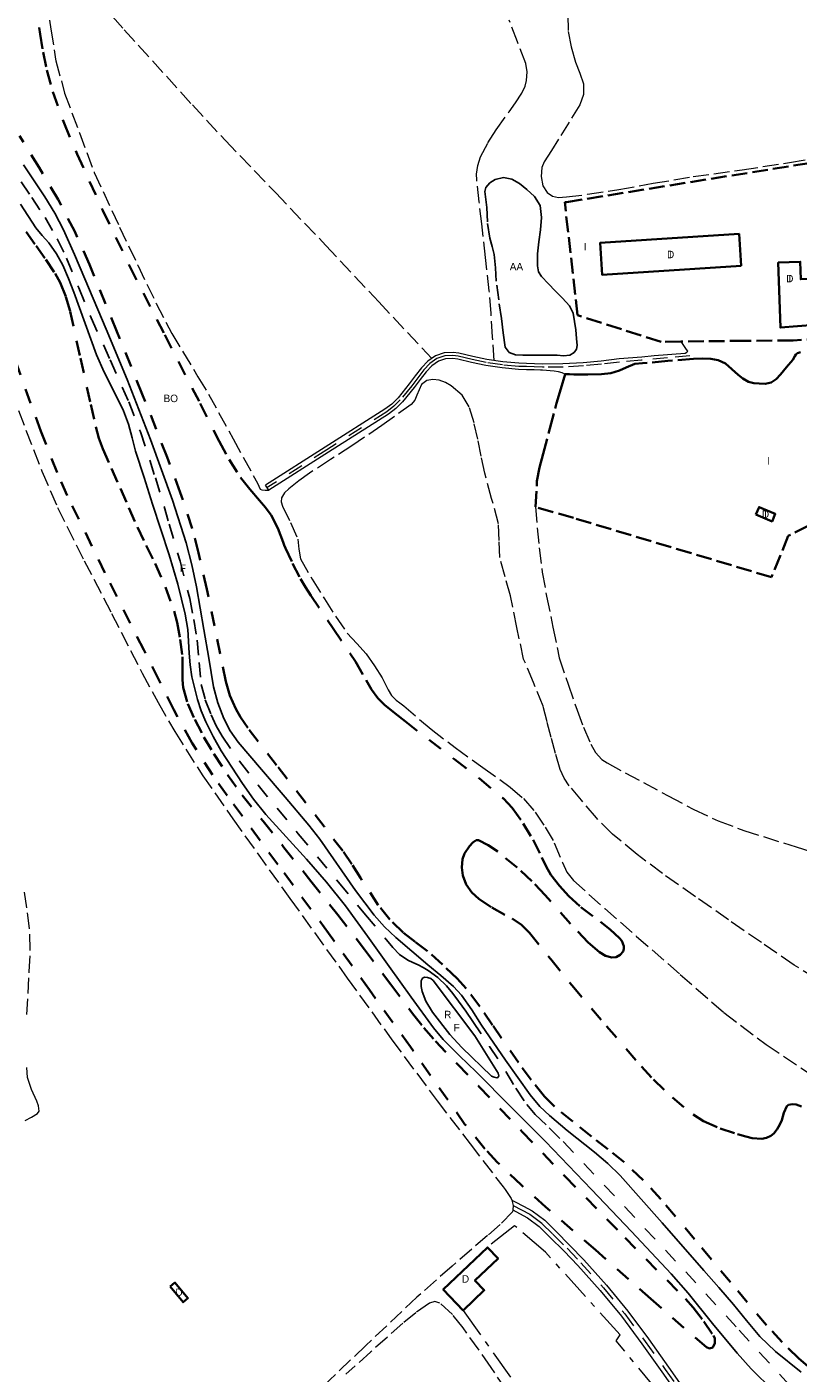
# Model space of a CAD drawing. Header units: metres. Extents: x 397317 to 400830, y 4588008 to 4590370.
# Tile 23 of 88: x 398199 to 398457, y 4588727 to 4589177. Entities that reach past the tile are written whole.
import ezdxf
from ezdxf.enums import TextEntityAlignment as Align

# ---------------------------------------------------------------- set-up
doc = ezdxf.new("R2010")
doc.units = ezdxf.units.M
doc.header["$MEASUREMENT"] = 0
for name, pattern in [('bt5mv20_filat', [17.375, 10, -2.75, 1.875, -2.75]), ('bt5mv20_nopinta', [10, 5, -5]), ('bt5mv20_tlin1', [7, 5.25, -1.75])]:
    doc.linetypes.add(name, pattern=pattern)
for name, color, linetype, lineweight in [('ARB01_CN', 7, 'Continuous', 15), ('ARB01_LN', 7, 'Continuous', 15), ('COB01_CN', 7, 'Continuous', 15), ('COB01_LN', 7, 'Continuous', 15), ('EDI01_CN', 7, 'Continuous', 15), ('EDI01_LN', 7, 'Continuous', 15), ('FLU06_LN', 7, 'Continuous', 15), ('ILL01_CN', 7, 'Continuous', 15), ('ILL01_LN', 7, 'Continuous', 15), ('MAI01_CN', 7, 'Continuous', 15), ('MAI01_LN', 7, 'Continuous', 15), ('PAR01_LN', 7, 'Continuous', 15), ('RAM01_CN', 7, 'Continuous', 15), ('TAN02_LN', 7, 'Continuous', 15), ('VIA16_LN', 7, 'Continuous', 15), ('VIA19_LN', 7, 'Continuous', 15)]:
    doc.layers.add(name, color=color, linetype=linetype, lineweight=lineweight)
doc.styles.add('034', font='txt')

msp = doc.modelspace()

# ---------------------------------------------------------------- linework, layer by layer
at = {"layer": 'ARB01_LN', "color": 3, "linetype": 'bt5mv20_nopinta', "lineweight": 25}
msp.add_polyline3d([(398354.14, 4589106.46, 130.73), (398353.27, 4589111.98, 130.65), (398353.1, 4589116.78, 130.73), (398352.75, 4589119.48, 130.96), (398352.48, 4589122.15, 131.59), (398352.79, 4589123.43, 132.07), (398354.08, 4589124.99, 132.88), (398355.88, 4589126.17, 133.65), (398358.71, 4589126.81, 134.54), (398361.45, 4589126.2, 135.43), (398364.03, 4589124.75, 136.7), (398366.47, 4589122.81, 137.98), (398369.06, 4589120.41, 138.92), (398370.92, 4589117.45, 139.27), (398371.38, 4589113.37, 139.19), (398371.03, 4589109.28, 139.11), (398370.52, 4589105.24, 139.09), (398370.04, 4589101.2, 139.06), (398370.01, 4589097.2, 139.01), (398370.43, 4589095.28, 138.98), (398371.42, 4589093.62, 138.95), (398373.72, 4589091.18, 138.91), (398376.03, 4589088.82, 138.87), (398378.4, 4589086.37, 138.72), (398380.76, 4589083.9, 138.4), (398381.96, 4589081.43, 138.02), (398382.46, 4589078.62, 137.53), (398382.89, 4589075.79, 136.97), (398383.12, 4589072.96, 136.38), (398383.31, 4589070.56, 135.84), (398383.08, 4589069.38, 135.56), (398382.3, 4589068.24, 135.3), (398380.92, 4589067.35, 135), (398378.78, 4589067.13, 134.56), (398376.61, 4589067.29, 134.13), (398372.09, 4589067.28, 133.36), (398367.58, 4589067.29, 132.49), (398365.15, 4589067.33, 131.86), (398362.74, 4589067.44, 131.21), (398360.55, 4589068.21, 130.6), (398359.28, 4589070, 130.05), (398358.62, 4589074.81, 129.81), (398357.96, 4589079.61, 130.07), (398357.1, 4589085.84, 130.16), (398356.25, 4589092.08, 130.27), (398356.01, 4589096.56, 130.53), (398355.52, 4589101, 130.73), (398354.83, 4589103.73, 130.73), (398354.14, 4589106.46, 130.73)], dxfattribs=at)
at = {"layer": 'COB01_LN', "color": 92, "linetype": 'bt5mv20_nopinta', "lineweight": 35}
for points in [[(398201.88, 4589186.93, 128.4), (398203.52, 4589174.79, 128.36), (398204.54, 4589168.74, 128.36), (398205.83, 4589162.73, 128.35), (398207.84, 4589155.51, 128.34), (398211.59, 4589144.95, 128.34), (398215.97, 4589134.62, 128.33), (398224.57, 4589115.72, 128.31), (398233.58, 4589097.04, 128.29), (398245.27, 4589074.09, 128.23), (398257.1, 4589051.21, 128.13), (398263.45, 4589038.59, 128.02), (398266.83, 4589032.39, 127.93), (398270.61, 4589026.41, 127.82), (398273.75, 4589022.46, 127.66), (398277.04, 4589018.64, 127.5), (398279.02, 4589016.29, 127.46), (398280.88, 4589013.82, 127.45), (398283.09, 4589009.38, 127.45), (398284.89, 4589004.76, 127.45), (398285.29, 4589003.76, 127.45), (398285.7, 4589002.77, 127.45), (398288.06, 4588997.56, 127.45), (398290.72, 4588992.5, 127.45), (398292.42, 4588989.67, 127.45), (398294.2, 4588986.89, 127.45), (398301.65, 4588975.81, 127.41), (398309.14, 4588964.77, 127.34), (398312.7, 4588958.51, 127.3), (398314.51, 4588955.4, 127.27), (398316.66, 4588952.5, 127.25), (398318.79, 4588950.34, 127.24), (398322.28, 4588947.46, 127.24), (398325.85, 4588944.68, 127.24), (398342.35, 4588931.99, 127.02), (398350.6, 4588925.63, 126.88), (398358.63, 4588918.91, 126.81), (398361.59, 4588915.83, 126.87), (398365.29, 4588910.59, 127.08), (398368.61, 4588905.07, 127.21), (398371.53, 4588899.19, 127.21), (398372.94, 4588896.22, 127.21), (398374.57, 4588893.37, 127.21), (398377.43, 4588889.68, 127.21), (398380.58, 4588886.25, 127.21), (398384.59, 4588882.56, 127.21), (398391.16, 4588877.61, 127.21), (398394.43, 4588875.06, 127.21), (398397.51, 4588872.24, 127.21), (398398.27, 4588871.26, 127.21), (398398.96, 4588869.48, 127.21), (398398.98, 4588868.59, 127.21), (398398.72, 4588867.77, 127.21), (398397.73, 4588866.58, 127.21), (398396.42, 4588865.86, 127.21), (398395, 4588865.72, 127.21), (398392.78, 4588866.25, 127.21), (398390.78, 4588867.45, 127.21), (398387.01, 4588870.79, 127.21), (398381.06, 4588876.98, 127.21), (398372.65, 4588886.59, 127.21), (398368.18, 4588891.31, 127.21), (398363.24, 4588895.84, 127.21), (398356.78, 4588901.15, 127.21), (398353.53, 4588903.36, 127.21), (398350.27, 4588904.94, 127.21), (398349.52, 4588904.94, 127.21), (398348.38, 4588904.19, 127.22), (398347.26, 4588902.98, 127.23), (398345.65, 4588900.54, 127.27)], [(398399.03, 4588797.21, 124.77), (398393.62, 4588801.55, 124.76), (398388.15, 4588805.8, 124.75), (398381.89, 4588810.77, 124.58), (398375.72, 4588815.88, 124.38), (398372.36, 4588819.21, 124.35), (398367.93, 4588824.78, 124.35), (398363.71, 4588830.53, 124.38), (398355.05, 4588843.04, 124.61), (398350.75, 4588849.32, 124.76), (398346.13, 4588855.39, 124.85), (398343.14, 4588858.73, 124.81), (398338.3, 4588863.38, 124.63), (398333.23, 4588867.8, 124.54), (398329.13, 4588870.91, 124.67), (398325.05, 4588874.07, 124.79), (398320.63, 4588878.43, 124.77), (398316.7, 4588883.23, 124.76), (398310.82, 4588892.37, 124.94), (398307.95, 4588896.97, 125.04), (398304.84, 4588901.41, 125.08), (398298.63, 4588909.51, 125.01), (398292.41, 4588917.6, 124.92), (398282.72, 4588930.08, 124.95), (398273.03, 4588942.57, 124.96), (398270.6, 4588946.12, 124.89), (398269.02, 4588948.96, 124.8), (398267.1, 4588953.43, 124.66), (398265.75, 4588958.08, 124.6), (398263.85, 4588967.39, 124.63), (398261.98, 4588976.69, 124.66), (398259.37, 4588988.97, 124.68), (398256.6, 4589001.22, 124.7), (398254.4, 4589009.36, 124.74), (398250.46, 4589021.37, 124.85), (398246.05, 4589033.24, 124.93), (398237.76, 4589054.33, 125), (398229.18, 4589075.29, 125.03), (398220.05, 4589097.66, 125.02), (398215.14, 4589108.68, 125), (398209.61, 4589119.4, 124.98), (398203.2, 4589130.14, 124.92), (398196.68, 4589140.79, 124.86)], [(398198.91, 4589108.58, 125.05), (398202.26, 4589103.9, 125.05), (398205.46, 4589099.33, 125.02), (398208.55, 4589094.67, 124.99), (398210.23, 4589091.66, 124.98), (398212.16, 4589086.88, 124.97), (398213.6, 4589081.91, 124.98), (398217.06, 4589066.35, 125.19)], [(398217.06, 4589066.35, 125.19), (398220.48, 4589050.79, 125.58), (398222.2, 4589043.3, 125.92), (398223.2, 4589039.6, 126.09), (398224.5, 4589036, 126.16), (398227.44, 4589029.35, 126.16), (398230.42, 4589022.73, 126.16), (398233.26, 4589016.24, 126.16), (398236.11, 4589009.76, 126.16), (398239.06, 4589003.64, 126.1), (398242.1, 4588997.55, 125.95), (398245.54, 4588989.72, 125.72), (398248.46, 4588981.64, 125.44), (398249.47, 4588977.87, 125.29), (398250.47, 4588972.13, 125.04), (398251.18, 4588966.36, 124.8), (398251.22, 4588961.22, 124.59), (398251.19, 4588958.65, 124.51), (398251.44, 4588956.09, 124.47), (398252.99, 4588950.6, 124.47), (398255.32, 4588945.35, 124.49), (398258.37, 4588939.5, 124.47), (398261.71, 4588933.85, 124.47), (398266.29, 4588926.84, 124.59), (398271.19, 4588920.08, 124.73), (398278.18, 4588911.3, 124.86), (398285.18, 4588902.53, 124.97), (398294.21, 4588891.29, 125.04), (398303.22, 4588880.04, 125.04), (398312.14, 4588868.4, 124.97), (398320.95, 4588856.67, 124.82), (398328.21, 4588846.96, 124.55), (398331.97, 4588842.21, 124.4), (398335.97, 4588837.67, 124.34), (398343.24, 4588830.05, 124.38), (398350.53, 4588822.45, 124.42), (398364.93, 4588807.41, 124.45), (398379.33, 4588792.38, 124.49), (398399.4, 4588771.89, 124.54), (398419.58, 4588751.48, 124.6), (398422.19, 4588748.58, 124.6), (398425.75, 4588743.91, 124.58), (398429.02, 4588739.15, 124.58), (398429.43, 4588738.22, 124.67), (398429.47, 4588736.62, 124.99), (398428.76, 4588735.21, 125.2), (398427.68, 4588734.84, 125.23), (398426.6, 4588735.23, 125.25), (398407.98, 4588751.46, 125.78), (398389.43, 4588767.83, 126.31), (398372.77, 4588782.26, 126.77), (398364.54, 4588789.59, 126.96), (398356.57, 4588797.25, 127.11), (398352.45, 4588801.68, 127.15), (398345.78, 4588809.86, 127.12), (398327.52, 4588835.8, 126.87), (398313.82, 4588854.85, 126.85), (398300.11, 4588873.89, 126.95), (398283.13, 4588896.89, 127.46), (398266.14, 4588919.89, 128.01), (398261.27, 4588926.81, 128.11), (398254.41, 4588937.49, 128.26), (398248.28, 4588948.58, 128.4), (398243.25, 4588958.65, 128.52), (398238.23, 4588968.73, 128.63), (398225.26, 4588994.45, 128.71), (398212.63, 4589020.36, 128.77), (398209.2, 4589028.11, 128.83), (398203.75, 4589041.88, 128.96), (398188.74, 4589083.74, 129.36)], [(398345.65, 4588900.54, 127.27), (398344.99, 4588898.66, 127.3), (398344.7, 4588895.85, 127.35), (398345.07, 4588893.14, 127.4), (398346.15, 4588890.18, 127.44), (398348.07, 4588887.44, 127.48), (398350.37, 4588885.33, 127.5), (398354.77, 4588882.42, 127.52), (398361.55, 4588878.72, 127.5), (398364.67, 4588876.62, 127.47), (398367.39, 4588874, 127.44), (398374.51, 4588865.14, 127.13), (398381.66, 4588856.3, 126.83), (398393.2, 4588842.73, 126.95), (398404.89, 4588829.25, 127.07), (398408.87, 4588824.93, 127.02), (398415.22, 4588818.85, 126.92), (398422.15, 4588813.13, 126.84), (398425.63, 4588810.91, 126.83), (398431.25, 4588808.53, 126.83), (398437.02, 4588806.62, 126.85), (398439.78, 4588805.75, 126.88), (398441.94, 4588805.24, 126.92), (398445.18, 4588805.06, 127), (398446.74, 4588805.35, 127.04), (398448.22, 4588805.99, 127.09), (398449.2, 4588806.75, 127.15), (398450.3, 4588808.22, 127.28), (398451.24, 4588809.81, 127.35), (398451.89, 4588811.32, 127.35), (398452.52, 4588813.77, 127.35), (398453.5, 4588815.9, 127.35), (398454.08, 4588816.37, 127.35), (398455.45, 4588816.65, 127.35), (398456.65, 4588816.49, 127.35), (398458.45, 4588815.79, 127.35)], [(398470.26, 4588722.26, 124.63), (398463.69, 4588726.63, 124.36), (398460.54, 4588728.96, 124.19), (398457.52, 4588731.49, 124.12), (398451.94, 4588736.91, 124.17), (398446.72, 4588742.65, 124.26), (398434.69, 4588757.01, 124.61), (398422.68, 4588771.38, 124.83), (398411.34, 4588784.77, 124.8), (398405.41, 4588791.22, 124.79), (398399.03, 4588797.21, 124.77)]]:
    msp.add_polyline3d(points, dxfattribs=at)
at = {"layer": 'EDI01_LN', "color": 1, "linetype": 'Continuous', "lineweight": 35}
for points in [[(398438.26, 4589097.2, 142.6), (398391.72, 4589094.19, 141.96), (398391.03, 4589104.89, 141.96), (398437.57, 4589107.9, 141.96), (398438.26, 4589097.2, 142.6)], [(398486.35, 4589074.82, 141.02), (398485.93, 4589078.07, 142.7), (398462.87, 4589076.19, 142.68), (398462.76, 4589077.5, 142.61), (398451.4, 4589076.57, 141.83), (398450.69, 4589098.35, 141.66), (398458.02, 4589098.59, 141.66), (398458.2, 4589092.77, 141.7), (398463.66, 4589092.95, 143.54), (398463.45, 4589099.32, 141.52), (398477.71, 4589101.14, 144.98), (398477.18, 4589105.27, 144.81), (398483.62, 4589106.1, 144.8), (398483.09, 4589110.3, 144.52), (398489.47, 4589111.12, 144.42), (398492.18, 4589090.11, 144.41), (398496.89, 4589090.72, 142.95), (398498.49, 4589078.31, 142.4), (398493.33, 4589077.65, 142.24), (398493.58, 4589075.75, 141.08), (398486.35, 4589074.82, 141.02)], [(398443.16, 4589013.99, 136.65), (398448.59, 4589011.69, 136.65), (398449.65, 4589014.2, 136.65), (398444.22, 4589016.5, 136.65), (398443.16, 4589013.99, 136.65)], [(398345.15, 4588747.58, 129.29), (398352.22, 4588754.33, 129.29), (398349.13, 4588757.57, 129.29), (398356.86, 4588764.94, 129.29), (398353.29, 4588768.69, 129.29), (398338.49, 4588754.57, 129.29), (398345.15, 4588747.58, 129.29)], [(398247.05, 4588755.55, 130.6), (398251.39, 4588750.34, 130.6), (398253.01, 4588751.69, 130.6), (398248.67, 4588756.9, 130.6), (398247.05, 4588755.55, 130.6)]]:
    msp.add_polyline3d(points, dxfattribs=at)
at = {"layer": 'FLU06_LN', "color": 202, "linetype": 'bt5mv20_nopinta', "lineweight": 25}
msp.add_polyline3d([(398191.56, 4589133.64, 124.35), (398200.73, 4589120.16, 124.35), (398205.22, 4589113.36, 124.34), (398209.29, 4589106.3, 124.33), (398212.38, 4589099.8, 124.29), (398216.5, 4589089.82, 124.18), (398220.62, 4589079.85, 124.09), (398226.98, 4589065.82, 124.03), (398233.22, 4589051.72, 123.99), (398237.11, 4589041.66, 123.96), (398242.15, 4589026.28, 123.92), (398246.8, 4589010.76, 123.9), (398250.39, 4588998.36, 123.9), (398253.62, 4588985.86, 123.9), (398255.02, 4588978.9, 123.9), (398256.14, 4588971.89, 123.9), (398256.79, 4588964.5, 123.89), (398257.51, 4588957.1, 123.87), (398258.85, 4588951.92, 123.85), (398260.81, 4588946.89, 123.84), (398262.48, 4588943.23, 123.83), (398264.47, 4588939.76, 123.82), (398270.3, 4588931.4, 123.8), (398276.53, 4588923.38, 123.8), (398289.99, 4588907.14, 123.8), (398303.45, 4588890.91, 123.8), (398312.51, 4588880, 123.8), (398321.59, 4588869.1, 123.8), (398323.9, 4588866.74, 123.8), (398326.6, 4588864.8, 123.8), (398328.33, 4588864.01, 123.8), (398330.07, 4588863.27, 123.8), (398331.78, 4588862.35, 123.8), (398333.45, 4588861.34, 123.8), (398336.75, 4588859.02, 123.8), (398339.65, 4588856.25, 123.8), (398341.69, 4588853.68, 123.8), (398343.63, 4588851.05, 123.8), (398346.05, 4588847.71, 123.8), (398348.43, 4588844.33, 123.8), (398354, 4588835.96, 123.8), (398359.5, 4588827.54, 123.8), (398362.86, 4588821.93, 123.8), (398366.45, 4588816.47, 123.8), (398369.32, 4588813.19, 123.8), (398374.01, 4588808.65, 123.8), (398378.68, 4588804.09, 123.8), (398399.19, 4588782.32, 123.8), (398419.68, 4588760.53, 123.8), (398437.56, 4588741, 123.75), (398455.49, 4588721.47, 123.7)], dxfattribs=at)
at = {"layer": 'ILL01_LN', "color": 150, "linetype": 'bt5mv20_tlin1', "lineweight": 35}
for points in [[(398486.35, 4589074.82, 137.53), (398455.61, 4589072.24, 137.24), (398439.72, 4589072.15, 137.37), (398418.06, 4589071.87, 137.83), (398411.47, 4589071.79, 137.97), (398383.46, 4589080.73, 137.97), (398379.28, 4589117.61, 138.93), (398379.18, 4589118.51, 138.88), (398379.79, 4589118.6, 138.88), (398484.87, 4589135.46, 139.58)], [(398458.11, 4589068.31, 137.14), (398457.11, 4589067.96, 137.1), (398456.58, 4589067.58, 137.07), (398456.2, 4589067, 137.04), (398455.5, 4589065.74, 136.97), (398453.46, 4589063.27, 136.85), (398451.37, 4589060.83, 136.77), (398449.97, 4589059.34, 136.73), (398448.25, 4589058.15, 136.69), (398446.24, 4589057.74, 136.64), (398444.22, 4589057.85, 136.6), (398442.45, 4589057.94, 136.63), (398440.69, 4589058.38, 136.7), (398438.84, 4589059.49, 136.8), (398437.19, 4589060.79, 136.9), (398435.14, 4589062.69, 136.93), (398432.97, 4589064.53, 136.96), (398430.59, 4589065.68, 137.05), (398428.05, 4589066.16, 137.15), (398425.14, 4589066.27, 137.32), (398422.24, 4589066.16, 137.37), (398413.71, 4589065.39, 136.98), (398405.19, 4589064.63, 136.58), (398402.61, 4589064.42, 136.44)], [(398463.44, 4589011.62, 134.17), (398460.95, 4589010.36, 133.93), (398454.03, 4589006.84, 133.26), (398448.39, 4588992.99, 132.75), (398382.09, 4589012.88, 133.59), (398369.36, 4589016.54, 134.22), (398369.89, 4589025.12, 134.92), (398370.72, 4589029.68, 135.21), (398372, 4589034.29, 135.48), (398374.16, 4589042.78, 135.48), (398376.46, 4589051.23, 135.48), (398377.88, 4589056.09, 135.48), (398379.3, 4589060.94, 135.48), (398379.32, 4589061, 135.48), (398380.77, 4589060.95, 135.48), (398382.25, 4589060.9, 135.48), (398386.88, 4589060.85, 135.56), (398391.51, 4589060.97, 135.7), (398394.57, 4589061.32, 135.8), (398397.5, 4589062.21, 135.86), (398399.7, 4589063.16, 135.86), (398402.61, 4589064.42, 136.44)]]:
    msp.add_polyline3d(points, dxfattribs=at)
at = {"layer": 'MAI01_LN', "color": 150, "linetype": 'Continuous', "lineweight": 25}
for points in [[(398197.96, 4589130.99, 124.36), (398205.07, 4589120.32, 124.34), (398208.44, 4589114.89, 124.33), (398211.39, 4589109.23, 124.32), (398215.02, 4589101.07, 124.32), (398218.53, 4589092.85, 124.32), (398225.64, 4589076.03, 124.16), (398232.69, 4589059.17, 124), (398240.54, 4589039.11, 123.99), (398247.82, 4589018.81, 123.99), (398252.45, 4589004.46, 123.99), (398254.38, 4588997.18, 123.99), (398255.92, 4588989.82, 123.99), (398257.16, 4588982.67, 123.99), (398258.38, 4588975.51, 123.99), (398259.99, 4588965.91, 123.99), (398261.6, 4588956.31, 123.99), (398263, 4588950.93, 123.99), (398265.08, 4588945.72, 123.99), (398267.17, 4588941.55, 123.99), (398269.8, 4588937.76, 123.99), (398273.72, 4588933.19, 123.99), (398277.63, 4588928.62, 123.99), (398285.55, 4588919.33, 123.99), (398293.46, 4588910.03, 123.99), (398297.17, 4588905.37, 123.99), (398309.12, 4588888.15, 123.99), (398315.42, 4588879.86, 123.99), (398318.88, 4588876.01, 123.99), (398322.64, 4588872.42, 123.99), (398327.99, 4588867.85, 123.99), (398333.36, 4588863.31, 123.99), (398337.67, 4588859.68, 123.99), (398341.93, 4588855.98, 123.99), (398344.63, 4588853.07, 123.99), (398348.04, 4588848.15, 123.99), (398351.33, 4588843.12, 123.99), (398359.39, 4588831.36, 123.99), (398367.62, 4588819.71, 123.99), (398370.88, 4588815.87, 123.98), (398374.03, 4588812.78, 123.96), (398379.96, 4588807.79, 123.89), (398389.2, 4588800.6, 123.79), (398393.62, 4588796.81, 123.75), (398397.71, 4588792.7, 123.73), (398411.8, 4588776.89, 123.71), (398425.8, 4588761, 123.7), (398430.77, 4588755.29, 123.7), (398435.73, 4588749.58, 123.7), (398440.04, 4588744.19, 123.7), (398444.45, 4588738.86, 123.7), (398449.72, 4588733.78, 123.7), (398458.3, 4588726.96, 123.7)], [(398197, 4589117.84, 124.34), (398202.08, 4589109.93, 124.32), (398204.21, 4589107.39, 124.32), (398206.43, 4589104.9, 124.32), (398209.02, 4589101.29, 124.31), (398211.19, 4589097.42, 124.29), (398213.1, 4589092.94, 124.27), (398214.86, 4589088.41, 124.24), (398218.66, 4589077.95, 124.13), (398222.47, 4589067.5, 124.03), (398225.04, 4589061.63, 124.01), (398229.38, 4589053.03, 123.99), (398231.43, 4589048.68, 123.99), (398233.17, 4589044.2, 123.99), (398234.37, 4589039.7, 123.99), (398235.53, 4589035.18, 123.99), (398238.34, 4589026.34, 123.99), (398241.18, 4589017.5, 123.99), (398243.95, 4589009.02, 123.99), (398246.73, 4589000.54, 123.99), (398249.63, 4588990.67, 123.99), (398252.11, 4588980.69, 123.99), (398252.95, 4588975.5, 123.99), (398253.49, 4588967.58, 123.99), (398253.81, 4588963.63, 123.99), (398254.38, 4588959.71, 123.99), (398256.25, 4588952.04, 123.99), (398257.5, 4588948.28, 123.99), (398259, 4588944.59, 123.99), (398261.44, 4588939.66, 123.99), (398264.21, 4588934.94, 123.99), (398271.27, 4588923.97, 123.99), (398275.03, 4588918.66, 123.99), (398279.06, 4588913.55, 123.99), (398285.89, 4588906.09, 123.99), (398292.75, 4588898.68, 123.99), (398299.41, 4588890.94, 123.99), (398305.76, 4588882.96, 123.99), (398313.11, 4588872.83, 123.99), (398320.45, 4588862.7, 123.99), (398327.81, 4588852.44, 123.99), (398335.24, 4588842.22, 123.99), (398338.52, 4588838.27, 123.99), (398343.96, 4588832.79, 123.99), (398349.51, 4588827.41, 123.99), (398361.13, 4588815.77, 123.95), (398372.71, 4588804.08, 123.86), (398380.43, 4588796.11, 123.77), (398388.12, 4588788.11, 123.71), (398401.52, 4588774.01, 123.7), (398414.83, 4588759.82, 123.7), (398420.52, 4588753.33, 123.7), (398428.63, 4588743.22, 123.7), (398436.91, 4588733.22, 123.7), (398441.61, 4588728.03, 123.7), (398449.09, 4588720.66, 123.7)], [(398331.53, 4588858.79, 123.99), (398331.11, 4588857.89, 123.99), (398331.11, 4588856.02, 123.99), (398331.47, 4588854.33, 123.99), (398332.68, 4588851.12, 123.99), (398334.96, 4588847.39, 123.99), (398340.68, 4588839.95, 123.99), (398344.71, 4588835.55, 123.99), (398354.63, 4588825.96, 123.99), (398355.53, 4588825.62, 123.99), (398356.49, 4588825.39, 123.99)], [(398331.53, 4588858.79, 123.99), (398332.2, 4588859.13, 123.99), (398333.28, 4588859.01, 123.99), (398334.3, 4588858.73, 123.99), (398335.14, 4588858, 123.99), (398349.1, 4588839.55, 123.99), (398356.91, 4588827.03, 123.99), (398357.09, 4588826.13, 123.99), (398357.03, 4588825.85, 123.99), (398356.73, 4588825.51, 123.99), (398356.49, 4588825.39, 123.99)]]:
    msp.add_polyline3d(points, dxfattribs=at)
at = {"layer": 'PAR01_LN', "color": 3, "linetype": 'bt5mv20_tlin1', "lineweight": 15}
for points in [[(398208.92, 4589201.39, 129.72), (398231.72, 4589176.24, 129.28), (398254.52, 4589151.09, 128.85), (398265.56, 4589139.2, 128.7), (398282.41, 4589121.64, 128.65), (398299.23, 4589104.04, 128.68), (398316.95, 4589085.13, 128.71), (398334.66, 4589066.23, 128.74)], [(398205.59, 4589186.39, 129.58), (398207.17, 4589176.4, 129.62), (398208.74, 4589166.41, 129.67), (398208.83, 4589165.89, 129.67), (398211.75, 4589155.06, 129.71), (398216.71, 4589141.78, 129.74), (398221.66, 4589128.49, 129.77), (398230.13, 4589110.23, 129.15), (398236.27, 4589097.43, 129.21), (398242.41, 4589084.63, 129.26), (398247.65, 4589074.64, 129.15), (398256.37, 4589060.12, 128.69), (398259.93, 4589054.25, 128.57), (398268.15, 4589039.35, 128.47), (398276.36, 4589024.45, 128.39), (398276.76, 4589023.44, 128.39), (398277.25, 4589022.52, 128.39), (398277.78, 4589022.26, 128.39), (398278.94, 4589022.19, 128.39), (398280.1, 4589022.12, 128.39), (398279, 4589023.86, 128.39)], [(398355.53, 4589065.51, 129.88), (398355.03, 4589073.47, 129.56), (398354.52, 4589081.43, 129.23), (398353.91, 4589088.9, 129.1), (398352.67, 4589100.08, 129.34), (398351.38, 4589111.26, 129.64), (398350.56, 4589118.65, 129.75), (398349.73, 4589126.04, 129.86), (398349.66, 4589127.97, 129.89), (398350.04, 4589130.85, 129.96), (398350.99, 4589133.7, 130.05), (398353.46, 4589138.4, 130.3), (398356.21, 4589142.78, 130.61), (398360.54, 4589148.8, 131.12), (398362.75, 4589151.8, 131.39), (398364.8, 4589155.01, 131.63), (398365.88, 4589157.4, 131.77), (398366.38, 4589159.3, 131.87), (398366.61, 4589162.2, 132.01), (398366.13, 4589164.98, 132.12), (398363.37, 4589172.19, 132.31), (398360.6, 4589179.45, 132.51)], [(398380.21, 4589181.29, 140.59), (398380.32, 4589175.7, 140.54), (398381.35, 4589170.51, 140.29), (398382.8, 4589165.4, 140.08), (398384.18, 4589161.78, 140.01), (398385.45, 4589158.18, 139.97), (398385.48, 4589154.59, 139.96), (398384.19, 4589151.14, 139.94), (398380.66, 4589145.35, 139.72), (398377.1, 4589139.62, 139.54), (398374.71, 4589135.83, 139.56), (398372.33, 4589132.04, 139.59), (398371.54, 4589130.19, 139.59), (398371.26, 4589127.1, 139.59), (398371.85, 4589124.05, 139.59), (398373.33, 4589121.77, 139.85), (398375.12, 4589120.56, 139.85), (398377.06, 4589120.16, 139.85), (398379.72, 4589120.29, 139.85), (398386.84, 4589121.17, 139.92), (398397.26, 4589122.78, 139.79), (398408.83, 4589124.87, 139.95), (398422.18, 4589127.1, 140.13), (398438.61, 4589129.38, 140.27), (398454.46, 4589131.83, 140.31), (398470.2, 4589134.44, 140.24)], [(398191.24, 4589061.86, 129.85), (398204.14, 4589028.5, 129.49)], [(398344.8, 4589053.95, 128.23), (398341.2, 4589057.1, 128.23), (398339.23, 4589058.23, 128.23), (398337.15, 4589058.91, 128.23), (398335.06, 4589059.2, 128.22), (398332.97, 4589058.82, 128.21), (398331.24, 4589057.47, 128.19), (398329.65, 4589053.99, 128.17), (398328.96, 4589052.25, 128.17), (398327.82, 4589050.86, 128.16), (398317.96, 4589043.74, 127.87), (398307.87, 4589036.95, 127.62), (398300.77, 4589032.38, 127.62), (398293.69, 4589027.8, 127.63), (398290.21, 4589025.3, 127.63), (398286.83, 4589022.62, 127.63), (398285.38, 4589021.25, 127.63), (398284.35, 4589019.61, 127.63), (398284.29, 4589018.19, 127.64), (398284.74, 4589016.77, 127.65), (398287.37, 4589011.27, 127.68), (398289.85, 4589005.74, 127.69), (398290.16, 4589002.42, 127.69), (398290.74, 4588999.18, 127.69), (398294.58, 4588992.38, 127.69), (398298.72, 4588985.76, 127.69), (398302.44, 4588979.98, 127.69), (398306.31, 4588974.31, 127.69), (398309.53, 4588970.83, 127.68), (398312.75, 4588967.35, 127.67), (398315.47, 4588963.39, 127.65), (398318.1, 4588959.37, 127.62), (398320.11, 4588955.3, 127.55), (398321.21, 4588953.36, 127.51), (398322.73, 4588951.81, 127.49), (398324.02, 4588950.91, 127.49), (398325.3, 4588950, 127.49), (398334.42, 4588942.09, 127.25), (398342.52, 4588935.98, 127.25), (398351.72, 4588929.35, 127.25), (398360.95, 4588922.74, 127.25), (398365.39, 4588918.89, 127.25), (398369.24, 4588914.41, 127.25), (398372.61, 4588909.36, 127.25), (398375.67, 4588904.14, 127.24), (398378.45, 4588897.49, 127.22), (398379.93, 4588894.26, 127.2), (398382.06, 4588891.5, 127.19), (398392.55, 4588882.12, 127.17), (398403.15, 4588872.9, 127.17), (398417.81, 4588860.08, 127.28), (398432.5, 4588847.29, 127.37), (398446.6, 4588836.57, 127.32), (398461.42, 4588826.62, 127.27)], [(398348.82, 4589044.67, 128.24), (398347.18, 4589050.08, 128.23), (398344.8, 4589053.95, 128.23)], [(398463.51, 4588858.55, 127.37), (398456.02, 4588863.17, 127.47), (398445.01, 4588870.71, 127.49), (398434.03, 4588878.29, 127.5), (398422.97, 4588886.02, 127.5), (398411.95, 4588893.79, 127.5), (398403.41, 4588900.17, 127.5), (398395.18, 4588906.99, 127.5), (398389.77, 4588912.44, 127.5), (398384.79, 4588918.33, 127.5), (398380.71, 4588923.2, 127.54), (398378.95, 4588925.79, 127.58), (398377.66, 4588928.62, 127.63), (398376.07, 4588933.95, 127.77), (398374.65, 4588939.31, 127.87), (398373.29, 4588944.6, 127.87), (398371.91, 4588949.88, 127.87), (398368.67, 4588957.72, 127.87), (398365.43, 4588965.56, 127.87), (398363.15, 4588976.16, 127.94), (398361.03, 4588986.78, 128.05), (398359.21, 4588993.19, 128.06), (398357.45, 4588999.61, 128.06), (398357.23, 4589005.25, 128.16), (398357.01, 4589010.89, 128.25), (398354.7, 4589019.36, 128.25), (398352.4, 4589027.83, 128.25), (398351.24, 4589033.51, 128.25), (398350.1, 4589039.2, 128.25), (398348.82, 4589044.67, 128.24)], [(398204.14, 4589028.5, 129.49), (398209.4, 4589016.34, 129.38), (398218.27, 4588998.54, 129.23), (398227.47, 4588980.89, 129.07), (398237.7, 4588960.93, 128.85), (398243.01, 4588951.05, 128.74), (398248.59, 4588941.32, 128.63), (398258.01, 4588926.54, 128.53), (398268.03, 4588912.16, 128.44), (398287.16, 4588885.46, 128), (398306.39, 4588858.83, 127.52), (398321.29, 4588838.19, 127.24), (398336.45, 4588817.75, 127.14), (398347.49, 4588803.35, 127.18), (398358.53, 4588788.96, 127.23), (398359.2, 4588788.1, 127.23), (398361.27, 4588785.06, 127.23), (398361.42, 4588784.53, 127.23), (398361.92, 4588782.71, 127.23), (398361.75, 4588781.25, 127.23), (398361.67, 4588780.6, 127.23), (398357.61, 4588776.32, 127.23), (398353.33, 4588772.61, 127.23), (398341.47, 4588762.39, 127.17), (398329.72, 4588752.06, 127.13), (398312.59, 4588735.8, 127.6), (398295.43, 4588719.57, 128.42)], [(398369.36, 4589016.54, 134.22), (398370.6, 4589002.84, 133.98), (398371.67, 4588994.72, 133.67), (398373.1, 4588986.66, 133.41), (398375.22, 4588976.33, 133.12), (398377.34, 4588966.01, 132.83), (398380.33, 4588957.24, 132.46), (398383.32, 4588948.47, 132.1), (398385.45, 4588942.76, 132.02), (398387.89, 4588937.13, 132.01), (398389.5, 4588934.37, 131.96), (398391.65, 4588932.02, 131.91), (398393.37, 4588930.83, 131.88), (398399.45, 4588927.55, 131.81), (398405.53, 4588924.28, 131.73), (398413.86, 4588919.8, 131.57), (398422.21, 4588915.34, 131.4), (398430.51, 4588911.48, 131.28), (398439.09, 4588908.28, 131.18), (398456.61, 4588902.75, 130.82), (398475.77, 4588896.73, 130.19), (398494.94, 4588890.7, 129.56)], [(398199.09, 4588846.64, 130.86), (398199.92, 4588861.05, 130.49), (398200.25, 4588868.26, 130.32), (398200.01, 4588875.45, 130.18), (398198.34, 4588887.79, 130.06)], [(398198.57, 4588811.14, 132.08), (398200.61, 4588812.3, 132.02), (398202.64, 4588813.53, 131.96), (398203.17, 4588814.33, 131.93), (398203.03, 4588816.01, 131.87), (398202.5, 4588817.68, 131.81), (398200.69, 4588821.57, 131.53), (398199.29, 4588825.59, 131.27), (398199.05, 4588828.91, 131.26)], [(398363.52, 4588715.02, 128.38), (398354.52, 4588728.52, 128.36), (398345.14, 4588741.81, 128.39), (398341.58, 4588746.2, 128.65), (398337.39, 4588750.04, 128.93), (398335.64, 4588750.56, 128.97), (398333.86, 4588750.04, 129), (398329.33, 4588746.83, 129.11), (398325.01, 4588743.31, 129.18), (398314.23, 4588733.67, 129.21), (398305.87, 4588726.19, 129.23)]]:
    msp.add_polyline3d(points, dxfattribs=at)
at = {"layer": 'TAN02_LN', "color": 7, "linetype": 'bt5mv20_filat', "lineweight": 15}
msp.add_polyline3d([(398345.15, 4588747.58, 126.59), (398369.84, 4588712.8, 126.58), (398395.62, 4588682.51, 126.3), (398421.48, 4588707.21, 126.3), (398396.38, 4588737.36, 126.29), (398397.71, 4588739.37, 126.29), (398372.79, 4588767.05, 126.29), (398362.4, 4588775.95, 126.29), (398353.29, 4588768.69, 126.29)], dxfattribs=at)
at = {"layer": 'VIA16_LN', "color": 42, "linetype": 'bt5mv20_nopinta', "lineweight": 15}
for points in [[(398421.1, 4589067.08, 137.32), (398413.62, 4589066.41, 136.98), (398405.08, 4589065.65, 136.58), (398404.88, 4589065.63, 136.57), (398397.46, 4589065.03, 136.17), (398391.46, 4589064.36, 135.47), (398385.46, 4589063.76, 134.67), (398378.62, 4589063.35, 133.71), (398372.32, 4589063.32, 132.76), (398371.77, 4589063.32, 132.68), (398368.98, 4589063.41, 132.18), (398366.36, 4589063.5, 131.74), (398363.77, 4589063.58, 131.09), (398358.35, 4589064.07, 130.18), (398352.93, 4589064.84, 129.64), (398348.23, 4589065.87, 129.4), (398343.55, 4589066.96, 129.16), (398341.77, 4589067.23, 129.06), (398339.06, 4589067.1, 128.88), (398336.4, 4589066.22, 128.75), (398334.02, 4589064.5, 128.72), (398332, 4589062.44, 128.71), (398329.97, 4589059.79, 128.71), (398327.95, 4589057.12, 128.71), (398324.13, 4589052.36, 128.7), (398321.99, 4589050.21, 128.7), (398319.59, 4589048.38, 128.68), (398299.57, 4589035.69, 128.54), (398279.55, 4589022.99, 128.39)], [(398361.92, 4588782.71, 127.23), (398364.72, 4588781.24, 127.08), (398367.51, 4588779.77, 126.97), (398371.56, 4588776.73, 126.94), (398375.19, 4588773.09, 126.97), (398379.96, 4588768.38, 126.97), (398384.62, 4588763.56, 126.97), (398392.13, 4588755.17, 126.98), (398399.25, 4588746.47, 126.98), (398406.14, 4588737.23, 126.91), (398412.84, 4588727.85, 126.81), (398418.07, 4588720.3, 126.77)]]:
    msp.add_polyline3d(points, dxfattribs=at)
at = {"layer": 'VIA19_LN', "color": 7, "linetype": 'Continuous', "lineweight": 15}
for points in [[(398418.06, 4589071.87, 137.83), (398418.7, 4589070.9, 137.69), (398419.34, 4589069.93, 137.55), (398419.89, 4589069.28, 137.47), (398420.28, 4589068.65, 137.41), (398420.1, 4589068.24, 137.39), (398419.55, 4589067.94, 137.38), (398409.07, 4589067.11, 136.79), (398404.97, 4589066.68, 136.58), (398397.36, 4589066.06, 136.17), (398391.35, 4589065.38, 135.47), (398385.38, 4589064.79, 134.67), (398378.58, 4589064.38, 133.71), (398371.78, 4589064.35, 132.68), (398369.01, 4589064.44, 132.18), (398366.4, 4589064.52, 131.74), (398363.83, 4589064.61, 131.09), (398358.47, 4589065.1, 130.18), (398353.11, 4589065.85, 129.64), (398348.46, 4589066.87, 129.4), (398343.74, 4589067.97, 129.16), (398341.83, 4589068.26, 129.06), (398338.87, 4589068.13, 128.88), (398335.93, 4589067.15, 128.75), (398333.34, 4589065.29, 128.72), (398331.22, 4589063.12, 128.71), (398329.15, 4589060.41, 128.71), (398327.14, 4589057.75, 128.71), (398323.36, 4589053.04, 128.7), (398321.31, 4589050.98, 128.7), (398319, 4589049.23, 128.68), (398299.02, 4589036.56, 128.54), (398279, 4589023.86, 128.39)], [(398379.32, 4589061, 135.48), (398378.27, 4589061.46, 134.5), (398377.08, 4589061.76, 133.71), (398375.64, 4589062.02, 133.47), (398371.76, 4589062.29, 132.68), (398371.05, 4589062.31, 132.56), (398368.95, 4589062.38, 132.18), (398366.33, 4589062.47, 131.74), (398363.71, 4589062.55, 131.09), (398358.23, 4589063.05, 130.18), (398352.75, 4589063.83, 129.64), (398348, 4589064.86, 129.4), (398343.36, 4589065.95, 129.16), (398341.72, 4589066.2, 129.06), (398339.25, 4589066.08, 128.88), (398336.87, 4589065.29, 128.75), (398334.69, 4589063.72, 128.72), (398332.78, 4589061.76, 128.71), (398330.79, 4589059.16, 128.71), (398328.76, 4589056.49, 128.71), (398324.9, 4589051.67, 128.7), (398322.67, 4589049.43, 128.7), (398320.18, 4589047.53, 128.68), (398300.12, 4589034.81, 128.54), (398280.1, 4589022.12, 128.39)], [(398361.42, 4588784.53, 127.23), (398362.56, 4588783.93, 127.23), (398365.35, 4588782.46, 127.08), (398368.25, 4588780.93, 126.97), (398372.47, 4588777.77, 126.94), (398376.16, 4588774.06, 126.97), (398380.94, 4588769.34, 126.97), (398385.63, 4588764.5, 126.97), (398393.17, 4588756.07, 126.98), (398400.33, 4588747.32, 126.98), (398407.25, 4588738.04, 126.91), (398413.96, 4588728.64, 126.81), (398419.21, 4588721.07, 126.77)], [(398361.75, 4588781.25, 127.23), (398364.08, 4588780.02, 127.08), (398366.77, 4588778.61, 126.97), (398370.66, 4588775.69, 126.94), (398374.22, 4588772.12, 126.97), (398378.99, 4588767.41, 126.97), (398383.61, 4588762.62, 126.97), (398391.09, 4588754.28, 126.98), (398398.17, 4588745.62, 126.98), (398405.03, 4588736.42, 126.91), (398411.72, 4588727.06, 126.81), (398416.93, 4588719.53, 126.77), (398421.92, 4588711.92, 126.79), (398423.94, 4588707.88, 126.86), (398425.04, 4588704.54, 126.91)]]:
    msp.add_polyline3d(points, dxfattribs=at)

# ---------------------------------------------------------------- texts
at = {"layer": 'ARB01_CN', "color": 251, "linetype": 'Continuous', "lineweight": 0, "style": '034'}
msp.add_text('AA', height=2.5, dxfattribs=at).set_placement((398363.01, 4589096.97), align=Align.MIDDLE_CENTER)
at = {"layer": 'COB01_CN', "color": 251, "linetype": 'Continuous', "lineweight": 0, "style": '034'}
msp.add_text('BO', height=2.5, dxfattribs=at).set_placement((398247.29, 4589052.87), align=Align.MIDDLE_CENTER)
at = {"layer": 'EDI01_CN', "color": 251, "linetype": 'Continuous', "lineweight": 0, "style": '034'}
for p in [(398414.65, 4589101.04), (398454.53, 4589092.97), (398446.4, 4589014.09), (398345.97, 4588758.13), (398250.03, 4588753.62)]:
    msp.add_text('D', height=2.5, dxfattribs=at).set_placement(p, align=Align.MIDDLE_CENTER)
at = {"layer": 'ILL01_CN', "color": 251, "linetype": 'Continuous', "lineweight": 0, "style": '034'}
for p in [(398385.99, 4589103.62), (398414.65, 4589101.04), (398454.53, 4589092.97), (398447.45, 4589031.98), (398446.4, 4589014.09)]:
    msp.add_text('I', height=2.5, dxfattribs=at).set_placement(p, align=Align.MIDDLE_CENTER)
at = {"layer": 'MAI01_CN', "color": 251, "linetype": 'Continuous', "lineweight": 0, "style": '034'}
msp.add_text('F', height=2.5, dxfattribs=at).set_placement((398251.36, 4588996), align=Align.MIDDLE_CENTER)
at = {"layer": 'MAI01_CN', "color": 252, "linetype": 'Continuous', "lineweight": 0, "style": '034'}
msp.add_text('F', height=2.5, dxfattribs=at).set_placement((398342.99, 4588842.26), align=Align.MIDDLE_CENTER)
at = {"layer": 'RAM01_CN', "color": 251, "linetype": 'Continuous', "lineweight": 0, "style": '034'}
msp.add_text('R', height=2.5, dxfattribs=at).set_placement((398340, 4588846.62), align=Align.MIDDLE_CENTER)

doc.saveas('drawing.dxf')
